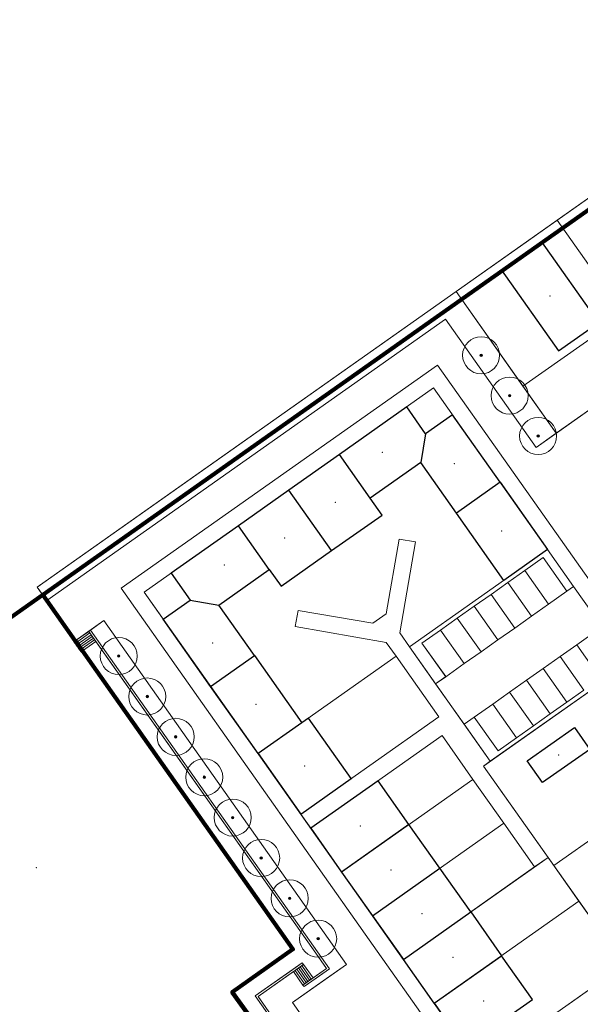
# Model space of a CAD drawing. Extents: x 168554 to 174410, y 515675 to 521218.
# Tile 106 of 110: x 172202 to 172270, y 519119 to 519239. Entities that reach past the tile are written whole.
import ezdxf

# ---------------------------------------------------------------- set-up
doc = ezdxf.new("R2010")
doc.units = 0
doc.header["$MEASUREMENT"] = 0
for name, color, linetype, lineweight in [('Algemeen - 1411 Basislijnen deelgebieden', 5, 'Continuous', 90), ('Deelgebied 3.2 - 1070 Ondergrond ontwerp', 7, 'Continuous', 9), ('Deelgebied 3.2 - 1070 Ondergrond ontwerp bomen', 7, 'Continuous', 9), ('Deelgebied 3.2 - 1071 Ondergrond bijgebouwen', 7, 'Continuous', 30), ('Deelgebied 3.2 - 1071 Ondergrond panden', 7, 'Continuous', 30), ('Deelgebied 3.2 - bijgebouwen', 253, 'Continuous', 9), ('Deelgebied 3.2 - grondgebonden woningen', 253, 'Continuous', 9), ('Fasering 1', 71, 'Continuous', 0)]:
    doc.layers.add(name, color=color, linetype=linetype, lineweight=lineweight)

msp = doc.modelspace()

# ---------------------------------------------------------------- hatches: boundary and pattern name
at = {"layer": 'Deelgebied 3.2 - 1070 Ondergrond ontwerp bomen', "ltscale": 0.1}
h = msp.add_hatch(color=256, dxfattribs=at)
edge = h.paths.add_edge_path()
edge.add_arc((172258.35, 519197.84), 0.15, 0, 360)
h = msp.add_hatch(color=256, dxfattribs=at)
edge = h.paths.add_edge_path()
edge.add_arc((172261.81, 519192.94), 0.15, 0, 360)
h = msp.add_hatch(color=256, dxfattribs=at)
edge = h.paths.add_edge_path()
edge.add_arc((172265.27, 519188.04), 0.15, 0, 360)
h = msp.add_hatch(color=256, dxfattribs=at)
edge = h.paths.add_edge_path()
edge.add_arc((172214.35, 519161.32), 0.15, 0, 360)
h = msp.add_hatch(color=256, dxfattribs=at)
edge = h.paths.add_edge_path()
edge.add_arc((172217.81, 519156.41), 0.15, 0, 360)
h = msp.add_hatch(color=256, dxfattribs=at)
edge = h.paths.add_edge_path()
edge.add_arc((172221.27, 519151.51), 0.15, 0, 360)
h = msp.add_hatch(color=256, dxfattribs=at)
edge = h.paths.add_edge_path()
edge.add_arc((172224.73, 519146.61), 0.15, 0, 360)
h = msp.add_hatch(color=256, dxfattribs=at)
edge = h.paths.add_edge_path()
edge.add_arc((172228.19, 519141.71), 0.15, 0, 360)
h = msp.add_hatch(color=256, dxfattribs=at)
edge = h.paths.add_edge_path()
edge.add_arc((172231.64, 519136.8), 0.15, 0, 360)
h = msp.add_hatch(color=256, dxfattribs=at)
edge = h.paths.add_edge_path()
edge.add_arc((172235.1, 519131.9), 0.15, 0, 360)
h = msp.add_hatch(color=256, dxfattribs=at)
edge = h.paths.add_edge_path()
edge.add_arc((172238.56, 519127), 0.15, 0, 360)

# ---------------------------------------------------------------- linework, layer by layer
at = {"layer": 'Algemeen - 1411 Basislijnen deelgebieden'}
msp.add_line((172302.57, 519237.49), (172205.12, 519168.76), dxfattribs=at)
for points in [[(172205.12, 519168.76), (172142.33, 519124.46)], [(172230.02, 519117.87), (172228.14, 519120.53), (172235.49, 519125.72), (172209.93, 519161.94), (172209.79, 519162.15), (172209.64, 519162.35), (172209.5, 519162.56), (172209.35, 519162.76), (172209.21, 519162.96), (172209.07, 519163.17), (172205.61, 519168.07), (172205.12, 519168.76)]]:
    msp.add_lwpolyline(points, dxfattribs=at)
msp.add_lwpolyline([(172228.3, 519061.4, 0.05964), (172223.31, 519078.17), (172226.06, 519079.36, 0.347252), (172142.33, 519124.46)], format="xyb", dxfattribs=at)
at = {"layer": 'Deelgebied 3.2 - 1070 Ondergrond ontwerp'}
for p, q in [((172255.32, 519205.59), (172302.04, 519238.58)), ((172287.17, 519228.09), (172255.32, 519205.59)), ((172310.01, 519226.95), (172263.43, 519194.09)), ((172267.57, 519214.24), (172277.37, 519221.16)), ((172277.37, 519221.16), (172267.57, 519214.24)), ((172310.78, 519218.92), (172265.02, 519186.64)), ((172263.43, 519194.09), (172295.3, 519216.58)), ((172295.3, 519216.58), (172263.43, 519194.09)), ((172267.57, 519214.24), (172255.32, 519205.59)), ((172263.8, 519211.58), (172267.57, 519214.24)), ((172267.57, 519214.24), (172279.73, 519197.02)), ((172279.73, 519197.02), (172267.57, 519214.24)), ((172255.32, 519205.59), (172263.8, 519211.58)), ((172267.47, 519188.37), (172299.34, 519210.85)), ((172255.32, 519205.59), (172204.45, 519169.7)), ((172255.32, 519205.59), (172204.45, 519169.7)), ((172219.18, 519180.1), (172255.32, 519205.59)), ((172255.32, 519205.59), (172263.43, 519194.09)), ((172263.43, 519194.09), (172255.32, 519205.59)), ((172267.47, 519188.37), (172255.32, 519205.59)), ((172255.32, 519205.59), (172267.47, 519188.37)), ((172254.01, 519202.22), (172205.61, 519168.07)), ((172205.61, 519168.07), (172254.01, 519202.22)), ((172265.02, 519186.64), (172254.01, 519202.22)), ((172254.01, 519202.22), (172265.02, 519186.64)), ((172253.06, 519196.65), (172214.65, 519169.56)), ((172214.65, 519169.56), (172253.06, 519196.65)), ((172261.75, 519184.33), (172253.06, 519196.65)), ((172253.06, 519196.65), (172261.75, 519184.33)), ((172267.47, 519188.37), (172279.73, 519197.02)), ((172263.43, 519194.09), (172267.47, 519188.37)), ((172217.44, 519169.08), (172252.58, 519193.87)), ((172217.44, 519169.08), (172252.58, 519193.87)), ((172252.58, 519193.87), (172217.44, 519169.08)), ((172252.58, 519193.87), (172266.41, 519174.26)), ((172252.58, 519193.87), (172266.41, 519174.26)), ((172266.41, 519174.26), (172252.58, 519193.87)), ((172265.02, 519186.64), (172267.47, 519188.37)), ((172306.72, 519120.6), (172261.75, 519184.33)), ((172261.75, 519184.33), (172306.72, 519120.6)), ((172204.45, 519169.7), (172219.18, 519180.1)), ((172248.39, 519175.51), (172246.83, 519166.45)), ((172246.83, 519166.45), (172248.39, 519175.51)), ((172250.37, 519175.18), (172248.39, 519175.51)), ((172248.39, 519175.51), (172250.37, 519175.18)), ((172248.46, 519164.14), (172250.37, 519175.18)), ((172250.37, 519175.18), (172248.46, 519164.14)), ((172266.41, 519174.26), (172249.66, 519162.44)), ((172266.41, 519174.26), (172249.66, 519162.44)), ((172249.66, 519162.44), (172266.41, 519174.26)), ((172266.41, 519174.26), (172269.58, 519169.76)), ((172269.58, 519169.76), (172266.41, 519174.26)), ((172263.64, 519171.69), (172265.88, 519173.27)), ((172265.88, 519173.27), (172263.64, 519171.69)), ((172265.88, 519173.27), (172268.77, 519169.19)), ((172268.77, 519169.19), (172265.88, 519173.27)), ((172261.59, 519170.25), (172263.64, 519171.69)), ((172263.64, 519171.69), (172261.59, 519170.25)), ((172266.52, 519167.6), (172263.64, 519171.69)), ((172263.64, 519171.69), (172266.52, 519167.6)), ((172259.55, 519168.81), (172261.59, 519170.25)), ((172261.59, 519170.25), (172259.55, 519168.81)), ((172264.48, 519166.16), (172261.59, 519170.25)), ((172261.59, 519170.25), (172264.48, 519166.16)), ((172205.61, 519168.07), (172204.45, 519169.7)), ((172204.45, 519169.7), (172205.61, 519168.07)), ((172205.61, 519168.07), (172204.45, 519169.7)), ((172204.45, 519169.7), (172205.61, 519168.07)), ((172214.65, 519169.56), (172245.26, 519126.19)), ((172245.26, 519126.19), (172214.65, 519169.56)), ((172231.28, 519149.47), (172217.44, 519169.08)), ((172258.13, 519111.41), (172217.44, 519169.08)), ((172217.44, 519169.08), (172231.28, 519149.47)), ((172268.77, 519169.19), (172266.52, 519167.6)), ((172266.52, 519167.6), (172268.77, 519169.19)), ((172269.58, 519169.76), (172268.77, 519169.19)), ((172268.77, 519169.19), (172269.58, 519169.76)), ((172269.58, 519169.76), (172273.04, 519164.86)), ((172273.04, 519164.86), (172269.58, 519169.76)), ((172209.07, 519163.17), (172205.61, 519168.07)), ((172205.61, 519168.07), (172209.07, 519163.17)), ((172205.61, 519168.07), (172209.07, 519163.17)), ((172209.07, 519163.17), (172205.61, 519168.07)), ((172257.51, 519167.36), (172259.55, 519168.81)), ((172259.55, 519168.81), (172257.51, 519167.36)), ((172262.43, 519164.72), (172259.55, 519168.81)), ((172259.55, 519168.81), (172262.43, 519164.72)), ((172236.13, 519166.86), (172235.79, 519164.89)), ((172235.79, 519164.89), (172236.13, 519166.86)), ((172245.2, 519165.3), (172236.13, 519166.86)), ((172236.13, 519166.86), (172245.2, 519165.3)), ((172255.46, 519165.92), (172257.51, 519167.36)), ((172257.51, 519167.36), (172255.46, 519165.92)), ((172260.39, 519163.28), (172257.51, 519167.36)), ((172257.51, 519167.36), (172260.39, 519163.28)), ((172266.52, 519167.6), (172264.48, 519166.16)), ((172264.48, 519166.16), (172266.52, 519167.6)), ((172209.07, 519163.17), (172212.54, 519165.62)), ((172212.54, 519165.62), (172210.9, 519164.47)), ((172212.54, 519165.62), (172241.99, 519123.88)), ((172241.99, 519123.88), (172212.54, 519165.62)), ((172246.83, 519166.45), (172245.2, 519165.3)), ((172245.2, 519165.3), (172246.83, 519166.45)), ((172253.42, 519164.48), (172255.46, 519165.92)), ((172255.46, 519165.92), (172253.42, 519164.48)), ((172258.35, 519161.84), (172255.46, 519165.92)), ((172255.46, 519165.92), (172258.35, 519161.84)), ((172264.48, 519166.16), (172262.43, 519164.72)), ((172262.43, 519164.72), (172264.48, 519166.16)), ((172210.7, 519164.32), (172209.07, 519163.17)), ((172210.9, 519164.47), (172210.7, 519164.32)), ((172210.84, 519164.12), (172210.7, 519164.32)), ((172210.7, 519164.32), (172238.27, 519125.24)), ((172210.9, 519164.47), (172239.92, 519123.34)), ((172239.92, 519123.34), (172210.9, 519164.47)), ((172235.79, 519164.89), (172246.83, 519162.98)), ((172246.83, 519162.98), (172235.79, 519164.89)), ((172251.17, 519162.9), (172253.42, 519164.48)), ((172253.42, 519164.48), (172251.17, 519162.9)), ((172256.3, 519160.4), (172253.42, 519164.48)), ((172253.42, 519164.48), (172256.3, 519160.4)), ((172262.43, 519164.72), (172260.39, 519163.28)), ((172260.39, 519163.28), (172262.43, 519164.72)), ((172269.98, 519162.7), (172272.22, 519164.29)), ((172272.22, 519164.29), (172269.98, 519162.7)), ((172209.21, 519162.96), (172209.07, 519163.17)), ((172209.07, 519163.17), (172209.21, 519162.96)), ((172209.21, 519162.96), (172209.07, 519163.17)), ((172209.07, 519163.17), (172209.21, 519162.96)), ((172210.84, 519164.12), (172209.21, 519162.96)), ((172209.21, 519162.96), (172210.84, 519164.12)), ((172209.35, 519162.76), (172209.21, 519162.96)), ((172209.21, 519162.96), (172209.35, 519162.76)), ((172209.35, 519162.76), (172209.21, 519162.96)), ((172209.21, 519162.96), (172209.35, 519162.76)), ((172210.99, 519163.91), (172209.35, 519162.76)), ((172209.35, 519162.76), (172210.99, 519163.91)), ((172211.13, 519163.71), (172209.5, 519162.56)), ((172209.5, 519162.56), (172211.13, 519163.71)), ((172211.28, 519163.5), (172209.64, 519162.35)), ((172209.64, 519162.35), (172211.28, 519163.5)), ((172211.42, 519163.3), (172209.79, 519162.15)), ((172209.79, 519162.15), (172211.42, 519163.3)), ((172211.56, 519163.1), (172209.93, 519161.94)), ((172209.93, 519161.94), (172211.56, 519163.1)), ((172210.99, 519163.91), (172210.84, 519164.12)), ((172211.13, 519163.71), (172210.99, 519163.91)), ((172211.28, 519163.5), (172211.13, 519163.71)), ((172211.42, 519163.3), (172211.28, 519163.5)), ((172211.56, 519163.1), (172211.42, 519163.3)), ((172238.27, 519125.24), (172211.56, 519163.1)), ((172246.83, 519162.98), (172248.03, 519161.29)), ((172248.03, 519161.29), (172246.83, 519162.98)), ((172249.66, 519162.44), (172248.46, 519164.14)), ((172248.46, 519164.14), (172249.66, 519162.44)), ((172260.39, 519163.28), (172258.35, 519161.84)), ((172258.35, 519161.84), (172260.39, 519163.28)), ((172209.5, 519162.56), (172209.35, 519162.76)), ((172209.35, 519162.76), (172209.5, 519162.56)), ((172209.5, 519162.56), (172209.35, 519162.76)), ((172209.35, 519162.76), (172209.5, 519162.56)), ((172209.64, 519162.35), (172209.5, 519162.56)), ((172209.5, 519162.56), (172209.64, 519162.35)), ((172209.64, 519162.35), (172209.5, 519162.56)), ((172209.5, 519162.56), (172209.64, 519162.35)), ((172209.79, 519162.15), (172209.64, 519162.35)), ((172209.64, 519162.35), (172209.79, 519162.15)), ((172209.79, 519162.15), (172209.64, 519162.35)), ((172209.64, 519162.35), (172209.79, 519162.15)), ((172209.93, 519161.94), (172209.79, 519162.15)), ((172209.79, 519162.15), (172209.93, 519161.94)), ((172209.93, 519161.94), (172209.79, 519162.15)), ((172209.79, 519162.15), (172209.93, 519161.94)), ((172235.49, 519125.72), (172209.93, 519161.94)), ((172209.93, 519161.94), (172235.49, 519125.72)), ((172235.49, 519125.72), (172209.93, 519161.94)), ((172209.93, 519161.94), (172235.49, 519125.72)), ((172252.82, 519157.96), (172249.66, 519162.44)), ((172249.66, 519162.44), (172259.46, 519148.55)), ((172249.66, 519162.44), (172252.82, 519157.96)), ((172254.05, 519158.82), (172251.17, 519162.9)), ((172251.17, 519162.9), (172254.06, 519158.81)), ((172258.35, 519161.84), (172256.3, 519160.4)), ((172256.3, 519160.4), (172258.35, 519161.84)), ((172267.93, 519161.26), (172269.98, 519162.7)), ((172269.98, 519162.7), (172267.93, 519161.26)), ((172269.98, 519162.7), (172272.86, 519158.61)), ((172272.86, 519158.61), (172269.98, 519162.7)), ((172231.28, 519149.47), (172248.03, 519161.29)), ((172248.03, 519161.29), (172231.28, 519149.47)), ((172248.03, 519161.29), (172253.22, 519153.93)), ((172253.22, 519153.93), (172248.03, 519161.29)), ((172265.89, 519159.82), (172267.93, 519161.26)), ((172267.93, 519161.26), (172265.89, 519159.82)), ((172267.93, 519161.26), (172270.82, 519157.17)), ((172270.82, 519157.17), (172267.93, 519161.26)), ((172256.3, 519160.4), (172254.06, 519158.81)), ((172254.06, 519158.81), (172256.3, 519160.4)), ((172276.21, 519160.37), (172258.64, 519147.97)), ((172276.21, 519160.37), (172259.46, 519148.55)), ((172259.46, 519148.55), (172276.21, 519160.37)), ((172263.85, 519158.38), (172265.89, 519159.82)), ((172265.89, 519159.82), (172263.85, 519158.38)), ((172265.89, 519159.82), (172268.77, 519155.73)), ((172268.77, 519155.73), (172265.89, 519159.82)), ((172252.82, 519157.96), (172254.05, 519158.82)), ((172254.06, 519158.81), (172252.82, 519157.96)), ((172261.81, 519156.93), (172263.85, 519158.38)), ((172263.85, 519158.38), (172261.81, 519156.93)), ((172263.85, 519158.38), (172266.73, 519154.29)), ((172266.73, 519154.29), (172263.85, 519158.38)), ((172256.29, 519153.04), (172252.82, 519157.96)), ((172252.82, 519157.96), (172256.29, 519153.04)), ((172270.82, 519157.17), (172268.77, 519155.73)), ((172268.77, 519155.73), (172270.82, 519157.17)), ((172259.76, 519155.49), (172261.81, 519156.93)), ((172261.81, 519156.93), (172259.76, 519155.49)), ((172261.81, 519156.93), (172264.69, 519152.85)), ((172264.69, 519152.85), (172261.81, 519156.93)), ((172257.52, 519153.91), (172259.76, 519155.49)), ((172259.76, 519155.49), (172257.52, 519153.91)), ((172259.76, 519155.49), (172262.65, 519151.41)), ((172262.65, 519151.41), (172259.76, 519155.49)), ((172268.77, 519155.73), (172266.73, 519154.29)), ((172266.73, 519154.29), (172268.77, 519155.73)), ((172253.22, 519153.93), (172236.47, 519142.11)), ((172236.47, 519142.11), (172253.22, 519153.93)), ((172256.29, 519153.04), (172257.52, 519153.91)), ((172257.52, 519153.91), (172256.29, 519153.04)), ((172260.4, 519149.82), (172257.52, 519153.91)), ((172257.52, 519153.91), (172260.4, 519149.82)), ((172266.73, 519154.29), (172264.69, 519152.85)), ((172264.69, 519152.85), (172266.73, 519154.29)), ((172259.46, 519148.55), (172256.29, 519153.04)), ((172256.29, 519153.04), (172259.46, 519148.55)), ((172264.69, 519152.85), (172262.65, 519151.41)), ((172262.65, 519151.41), (172264.69, 519152.85)), ((172237.66, 519140.41), (172253.6, 519151.66)), ((172253.6, 519151.66), (172237.66, 519140.41)), ((172253.6, 519151.66), (172257.35, 519146.35)), ((172257.35, 519146.35), (172253.6, 519151.66)), ((172262.65, 519151.41), (172260.4, 519149.82)), ((172260.4, 519149.82), (172262.65, 519151.41)), ((172236.47, 519142.11), (172231.28, 519149.47)), ((172231.28, 519149.47), (172236.47, 519142.11)), ((172258.64, 519147.97), (172259.46, 519148.55)), ((172259.46, 519148.55), (172258.64, 519147.97)), ((172259.46, 519148.55), (172258.64, 519147.97)), ((172266.47, 519136.88), (172258.64, 519147.97)), ((172258.64, 519147.97), (172275.7, 519123.8)), ((172258.64, 519147.97), (172275.7, 519123.8)), ((172258.64, 519147.97), (172267.17, 519135.89)), ((172284.74, 519148.28), (172267.17, 519135.89)), ((172267.17, 519135.89), (172284.74, 519148.28)), ((172257.35, 519146.35), (172241.41, 519135.1)), ((172241.41, 519135.1), (172257.35, 519146.35)), ((172257.35, 519146.35), (172261.09, 519141.03)), ((172261.09, 519141.03), (172257.35, 519146.35)), ((172236.47, 519142.11), (172237.66, 519140.41)), ((172237.66, 519140.41), (172236.47, 519142.11)), ((172241.41, 519135.1), (172237.66, 519140.41)), ((172237.66, 519140.41), (172241.41, 519135.1)), ((172261.09, 519141.03), (172245.16, 519129.79)), ((172245.16, 519129.79), (172261.09, 519141.03)), ((172261.09, 519141.03), (172264.84, 519135.72)), ((172264.84, 519135.72), (172261.09, 519141.03)), ((172266.47, 519136.88), (172248.91, 519124.48)), ((172264.84, 519135.72), (172266.47, 519136.88)), ((172270.22, 519131.57), (172266.47, 519136.88)), ((172248.91, 519124.48), (172264.84, 519135.72)), ((172267.17, 519135.89), (172275.7, 519123.8)), ((172293.27, 519136.2), (172268.76, 519118.91)), ((172245.16, 519129.79), (172241.41, 519135.1)), ((172241.41, 519135.1), (172245.16, 519129.79)), ((172270.22, 519131.57), (172252.65, 519119.17)), ((172252.65, 519119.17), (172270.22, 519131.57)), ((172275.7, 519123.8), (172270.22, 519131.57)), ((172248.91, 519124.48), (172245.16, 519129.79)), ((172245.16, 519129.79), (172248.91, 519124.48)), ((172280.56, 519127.23), (172268.76, 519118.91)), ((172245.26, 519126.19), (172253.61, 519114.34)), ((172253.61, 519114.34), (172245.26, 519126.19)), ((172228.14, 519120.53), (172235.49, 519125.72)), ((172235.49, 519125.72), (172228.14, 519120.53)), ((172228.14, 519120.53), (172235.49, 519125.72)), ((172235.49, 519125.72), (172233.2, 519124.11)), ((172239.57, 519123.4), (172238.27, 519125.24)), ((172238.27, 519125.24), (172239.57, 519123.4)), ((172233.2, 519124.11), (172228.14, 519120.53)), ((172236.64, 519124.09), (172230.92, 519120.05)), ((172231.27, 519119.99), (172236.78, 519123.88)), ((172241.99, 519123.88), (172235.45, 519119.27)), ((172235.47, 519123.26), (172236.64, 519124.09)), ((172236.38, 519123.59), (172236.17, 519123.45)), ((172236.58, 519123.74), (172236.38, 519123.59)), ((172237.53, 519121.96), (172236.38, 519123.59)), ((172236.38, 519123.59), (172237.53, 519121.96)), ((172236.78, 519123.88), (172236.58, 519123.74)), ((172237.73, 519122.1), (172236.58, 519123.74)), ((172236.58, 519123.74), (172237.73, 519122.1)), ((172236.64, 519124.09), (172236.78, 519123.88)), ((172236.78, 519123.88), (172236.64, 519124.09)), ((172236.78, 519123.88), (172237.94, 519122.25)), ((172237.94, 519122.25), (172236.78, 519123.88)), ((172239.16, 519121.89), (172241.99, 519123.88)), ((172252.65, 519119.17), (172248.91, 519124.48)), ((172248.91, 519124.48), (172252.65, 519119.17)), ((172275.7, 519123.8), (172258.13, 519111.41)), ((172258.13, 519111.41), (172275.7, 519123.8)), ((172230.92, 519120.05), (172235.47, 519123.26)), ((172235.56, 519123.02), (172231.27, 519119.99)), ((172235.76, 519123.16), (172235.56, 519123.02)), ((172236.71, 519121.38), (172235.56, 519123.02)), ((172235.56, 519123.02), (172236.71, 519121.38)), ((172235.97, 519123.31), (172235.76, 519123.16)), ((172236.92, 519121.53), (172235.76, 519123.16)), ((172235.76, 519123.16), (172236.92, 519121.53)), ((172236.17, 519123.45), (172235.97, 519123.31)), ((172237.12, 519121.67), (172235.97, 519123.31)), ((172235.97, 519123.31), (172237.12, 519121.67)), ((172237.32, 519121.82), (172236.17, 519123.45)), ((172236.17, 519123.45), (172237.32, 519121.82)), ((172239.57, 519123.4), (172236.71, 519121.38)), ((172236.86, 519121.18), (172239.92, 519123.34)), ((172237.94, 519122.25), (172239.57, 519123.4)), ((172239.92, 519123.34), (172238.31, 519122.21)), ((172235.45, 519119.27), (172239.16, 519121.89)), ((172236.71, 519121.38), (172236.92, 519121.53)), ((172236.86, 519121.18), (172236.71, 519121.38)), ((172236.71, 519121.38), (172236.86, 519121.18)), ((172238.31, 519122.21), (172236.86, 519121.18)), ((172236.92, 519121.53), (172237.12, 519121.67)), ((172237.12, 519121.67), (172237.32, 519121.82)), ((172237.32, 519121.82), (172237.53, 519121.96)), ((172237.53, 519121.96), (172237.73, 519122.1)), ((172237.73, 519122.1), (172237.94, 519122.25)), ((172228.14, 519120.53), (172232.34, 519114.58)), ((172230.02, 519117.87), (172228.14, 519120.53)), ((172228.14, 519120.53), (172230.02, 519117.87)), ((172232.34, 519114.58), (172228.14, 519120.53)), ((172256.15, 519084.31), (172230.92, 519120.05)), ((172230.92, 519120.05), (172257.01, 519083.08)), ((172231.27, 519119.99), (172257.22, 519083.23)), ((172257.22, 519083.23), (172231.27, 519119.99)), ((172235.45, 519119.27), (172261.97, 519081.69)), ((172261.97, 519081.69), (172235.45, 519119.27)), ((172258.13, 519111.41), (172252.65, 519119.17)), ((172252.65, 519119.17), (172258.13, 519111.41))]:
    msp.add_line(p, q, dxfattribs=at)
at = {"layer": 'Deelgebied 3.2 - 1070 Ondergrond ontwerp', "transparency": 33554687}
for p, q in [((172310.01, 519226.95), (172263.43, 519194.09)), ((172255.32, 519205.59), (172204.45, 519169.7)), ((172263.43, 519194.09), (172255.32, 519205.59)), ((172204.45, 519169.7), (172235.49, 519125.72)), ((172235.49, 519125.72), (172228.14, 519120.53)), ((172228.14, 519120.53), (172255.64, 519081.55))]:
    msp.add_line(p, q, dxfattribs=at)
at = {"layer": 'Deelgebied 3.2 - 1070 Ondergrond ontwerp bomen'}
for centre, radius in [((172258.35, 519197.84), 2.25), ((172258.35, 519197.84), 0.045), ((172261.81, 519192.94), 2.25), ((172261.81, 519192.94), 0.045), ((172265.27, 519188.04), 2.25), ((172265.27, 519188.04), 0.045), ((172214.35, 519161.32), 2.25), ((172214.35, 519161.32), 0.045), ((172217.81, 519156.41), 2.25), ((172217.81, 519156.41), 0.045), ((172221.27, 519151.51), 2.25), ((172221.27, 519151.51), 0.045), ((172224.73, 519146.61), 2.25), ((172224.73, 519146.61), 0.045), ((172228.19, 519141.71), 2.25), ((172228.19, 519141.71), 0.045), ((172231.64, 519136.8), 2.25), ((172231.64, 519136.8), 0.045), ((172235.1, 519131.9), 2.25), ((172235.1, 519131.9), 0.045), ((172238.56, 519127), 2.25), ((172238.56, 519127), 0.045)]:
    msp.add_circle(centre, radius, dxfattribs=at)
at = {"layer": 'Deelgebied 3.2 - 1070 Ondergrond ontwerp bomen', "ltscale": 0.1}
for centre in [(172258.35, 519197.84), (172261.81, 519192.94), (172265.27, 519188.04), (172214.35, 519161.32), (172217.81, 519156.41), (172221.27, 519151.51), (172224.73, 519146.61), (172228.19, 519141.71), (172231.64, 519136.8), (172235.1, 519131.9), (172238.56, 519127)]:
    msp.add_circle(centre, 0.15, dxfattribs=at)
at = {"layer": 'Deelgebied 3.2 - 1071 Ondergrond bijgebouwen', "linetype": 'Continuous'}
msp.add_lwpolyline([(172269.67, 519152.64), (172271.54, 519149.99), (172265.82, 519145.95), (172263.95, 519148.61)], close=True, dxfattribs=at)
at = {"layer": 'Deelgebied 3.2 - 1071 Ondergrond panden', "linetype": 'Continuous'}
for p, q in [((172251.61, 519188.29), (172251.01, 519184.81)), ((172241.14, 519185.8), (172235.01, 519181.47)), ((172244.88, 519180.49), (172241.14, 519185.8)), ((172251.01, 519184.81), (172244.88, 519180.49)), ((172255.34, 519178.68), (172251.01, 519184.81)), ((172260.65, 519182.43), (172255.34, 519178.68)), ((172235.01, 519181.47), (172228.88, 519177.15)), ((172240.2, 519174.12), (172235.01, 519181.47)), ((172232.63, 519171.84), (172228.88, 519177.15)), ((172226.5, 519167.51), (172232.63, 519171.84)), ((172223.01, 519168.12), (172226.5, 519167.51)), ((172230.82, 519161.39), (172226.5, 519167.51)), ((172225.51, 519157.64), (172230.82, 519161.39)), ((172230.82, 519161.39), (172236.59, 519153.22)), ((172231.28, 519149.47), (172225.51, 519157.64)), ((172236.59, 519153.22), (172231.28, 519149.47)), ((172249.58, 519140.87), (172241.41, 519135.1)), ((172253.33, 519135.56), (172249.58, 519140.87)), ((172245.16, 519129.79), (172253.33, 519135.56)), ((172257.08, 519130.25), (172253.33, 519135.56)), ((172241.41, 519135.1), (172245.16, 519129.79)), ((172245.16, 519129.79), (172248.91, 519124.48)), ((172248.91, 519124.48), (172257.08, 519130.25)), ((172257.08, 519130.25), (172260.83, 519124.94)), ((172252.65, 519119.17), (172260.83, 519124.94)), ((172252.65, 519119.17), (172248.91, 519124.48))]:
    msp.add_line(p, q, dxfattribs=at)
at = {"layer": 'Deelgebied 3.2 - 1071 Ondergrond panden'}
msp.add_lwpolyline([(172265.74, 519211.63), (172260.84, 519208.17), (172267.76, 519198.36), (172272.66, 519201.82)], close=True, dxfattribs=at)
at = {"layer": 'Deelgebied 3.2 - 1071 Ondergrond panden', "linetype": 'Continuous'}
for points in [[(172251.61, 519188.29), (172249.31, 519191.56), (172241.14, 519185.8)], [(172260.65, 519182.43), (172254.88, 519190.6), (172251.61, 519188.29)], [(172260.65, 519182.43), (172266.41, 519174.26), (172261.1, 519170.51), (172255.34, 519178.68)], [(172240.2, 519174.12), (172246.32, 519178.44), (172244.88, 519180.49)], [(172228.88, 519177.15), (172220.71, 519171.38), (172223.01, 519168.12)], [(172232.63, 519171.84), (172234.07, 519169.79), (172240.2, 519174.12)], [(172225.51, 519157.64), (172219.75, 519165.81), (172223.01, 519168.12)], [(172231.28, 519149.47), (172236.47, 519142.11), (172242.59, 519146.44), (172237.4, 519153.79), (172236.59, 519153.22)], [(172249.58, 519140.87), (172245.84, 519146.18), (172237.66, 519140.41), (172241.41, 519135.1)], [(172252.65, 519119.17), (172256.4, 519113.86), (172264.57, 519119.62), (172260.83, 519124.94)]]:
    msp.add_lwpolyline(points, dxfattribs=at)
at = {"layer": 'Deelgebied 3.2 - bijgebouwen'}
msp.add_point((172267.77, 519149.32), dxfattribs=at)
at = {"layer": 'Deelgebied 3.2 - grondgebonden woningen'}
for p in [(172266.72, 519205.04), (172246.37, 519186.06), (172255.08, 519184.68), (172240.64, 519179.99), (172260.85, 519176.51), (172234.51, 519175.67), (172227.18, 519172.36), (172225.77, 519162.91), (172231.02, 519155.46), (172236.91, 519147.99), (172243.67, 519140.68), (172247.42, 519135.36), (172251.17, 519130.05), (172254.92, 519124.74), (172258.66, 519119.43)]:
    msp.add_point(p, dxfattribs=at)
at = {"layer": 'Fasering 1'}
msp.add_point((172204.33, 519135.62), dxfattribs=at)

doc.saveas('drawing.dxf')
